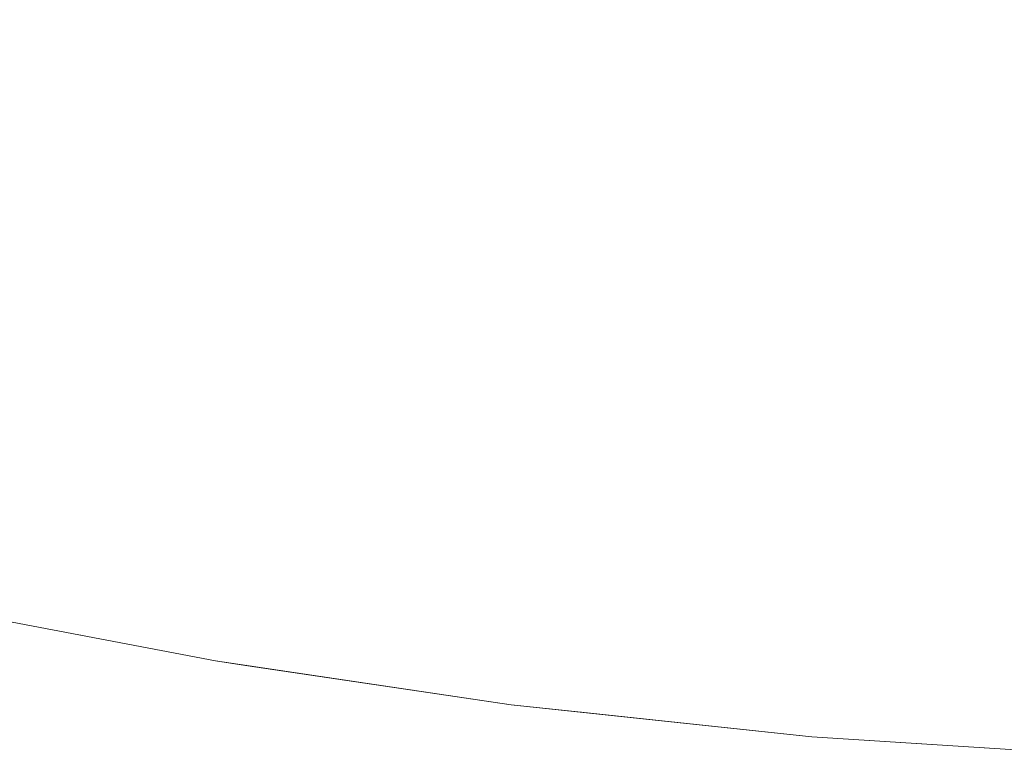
# Model space of a CAD drawing. Header units: centimetres. Extents: x -35.1 to 36.2, y 4.2 to 6.
# Tile 23 of 256: x -34.9929 to -34.969, y 4.2003 to 4.2182. Entities that reach past the tile are written whole.
import ezdxf

# ---------------------------------------------------------------- set-up
doc = ezdxf.new("R2010")
doc.units = ezdxf.units.CM
doc.header["$LTSCALE"] = 2.54
doc.layers.add('Lucido design-1', color=7, linetype='Continuous')

# ---------------------------------------------------------------- blocks, each defined once
blk = doc.blocks.new('Gruppo-4-1')
at = {"color": 7, "linetype": 'Continuous', "lineweight": 9}
for points, invisible_edges in [([(-34.989395, 4.219538, -2312.367604), (-34.992675, 4.220282, -2312.367604), (-34.993302, 4.218817, -2312.370043), (-34.989963, 4.218059, -2312.370043)], 15), ([(-34.989963, 4.218059, -2313.074297), (-34.993302, 4.218817, -2313.074297), (-34.992675, 4.220282, -2313.076736), (-34.989395, 4.219538, -2313.076736)], 15), ([(-34.98271, 4.218269, -2312.367604), (-34.979314, 4.217748, -2312.367604), (-34.978917, 4.219315, -2312.36523), (-34.982249, 4.219826, -2312.36523)], 15), ([(-34.982249, 4.219826, -2313.079109), (-34.978917, 4.219315, -2313.079109), (-34.979314, 4.217748, -2313.076736), (-34.98271, 4.218269, -2313.076736)], 15), ([(-34.989963, 4.218059, -2312.370043), (-34.986579, 4.217375, -2312.370043), (-34.986072, 4.218866, -2312.367604), (-34.989395, 4.219538, -2312.367604)], 15), ([(-34.989395, 4.219538, -2313.076736), (-34.986072, 4.218866, -2313.076736), (-34.986579, 4.217375, -2313.074297), (-34.989963, 4.218059, -2313.074297)], 15), ([(-34.975556, 4.21888, -2312.36523), (-34.978917, 4.219315, -2312.36523), (-34.979314, 4.217748, -2312.367604), (-34.975887, 4.217305, -2312.367604)], 15), ([(-34.975887, 4.217305, -2313.076736), (-34.979314, 4.217748, -2313.076736), (-34.978917, 4.219315, -2313.079109), (-34.975556, 4.21888, -2313.079109)], 15), ([(-34.989963, 4.218059, -2312.370043), (-34.993302, 4.218817, -2312.370043), (-34.993906, 4.217408, -2312.372546), (-34.990508, 4.216637, -2312.372546)], 15), ([(-34.990508, 4.216637, -2313.071794), (-34.993906, 4.217408, -2313.071794), (-34.993302, 4.218817, -2313.074297), (-34.989963, 4.218059, -2313.074297)], 15), ([(-34.98271, 4.218269, -2312.367604), (-34.986072, 4.218866, -2312.367604), (-34.986579, 4.217375, -2312.370043), (-34.983155, 4.216767, -2312.370043)], 15), ([(-34.983155, 4.216767, -2313.074297), (-34.986579, 4.217375, -2313.074297), (-34.986072, 4.218866, -2313.076736), (-34.98271, 4.218269, -2313.076736)], 15), ([(-34.975887, 4.217305, -2312.367604), (-34.972436, 4.21694, -2312.367604), (-34.97217, 4.218522, -2312.36523), (-34.975556, 4.21888, -2312.36523)], 15), ([(-34.975556, 4.21888, -2313.079109), (-34.97217, 4.218522, -2313.079109), (-34.972436, 4.21694, -2313.076736), (-34.975887, 4.217305, -2313.076736)], 15), ([(-34.968765, 4.218243, -2312.36523), (-34.97217, 4.218522, -2312.36523), (-34.972436, 4.21694, -2312.367604), (-34.968964, 4.216655, -2312.367604)], 15), ([(-34.968964, 4.216655, -2313.076736), (-34.972436, 4.21694, -2313.076736), (-34.97217, 4.218522, -2313.079109), (-34.968765, 4.218243, -2313.079109)], 15), ([(-34.983155, 4.216767, -2312.370043), (-34.979696, 4.216236, -2312.370043), (-34.979314, 4.217748, -2312.367604), (-34.98271, 4.218269, -2312.367604)], 15), ([(-34.98271, 4.218269, -2313.076736), (-34.979314, 4.217748, -2313.076736), (-34.979696, 4.216236, -2313.074297), (-34.983155, 4.216767, -2313.074297)], 15), ([(-34.990508, 4.216637, -2312.372546), (-34.987066, 4.215941, -2312.372546), (-34.986579, 4.217375, -2312.370043), (-34.989963, 4.218059, -2312.370043)], 15), ([(-34.989963, 4.218059, -2313.074297), (-34.986579, 4.217375, -2313.074297), (-34.987066, 4.215941, -2313.071794), (-34.990508, 4.216637, -2313.071794)], 15), ([(-34.975887, 4.217305, -2312.367604), (-34.979314, 4.217748, -2312.367604), (-34.979696, 4.216236, -2312.370043), (-34.976207, 4.215785, -2312.370043)], 15), ([(-34.976207, 4.215785, -2313.074297), (-34.979696, 4.216236, -2313.074297), (-34.979314, 4.217748, -2313.076736), (-34.975887, 4.217305, -2313.076736)], 15), ([(-34.990508, 4.216637, -2312.372546), (-34.993906, 4.217408, -2312.372546), (-34.994484, 4.216059, -2312.375111), (-34.991031, 4.215275, -2312.375111)], 15), ([(-34.991031, 4.215275, -2313.069229), (-34.994484, 4.216059, -2313.069229), (-34.993906, 4.217408, -2313.071794), (-34.990508, 4.216637, -2313.071794)], 15), ([(-34.983155, 4.216767, -2312.370043), (-34.986579, 4.217375, -2312.370043), (-34.987066, 4.215941, -2312.372546), (-34.983583, 4.215323, -2312.372546)], 15), ([(-34.983583, 4.215323, -2313.071794), (-34.987066, 4.215941, -2313.071794), (-34.986579, 4.217375, -2313.074297), (-34.983155, 4.216767, -2313.074297)], 15), ([(-34.976207, 4.215785, -2312.370043), (-34.972692, 4.215413, -2312.370043), (-34.972436, 4.21694, -2312.367604), (-34.975887, 4.217305, -2312.367604)], 15), ([(-34.975887, 4.217305, -2313.076736), (-34.972436, 4.21694, -2313.076736), (-34.972692, 4.215413, -2313.074297), (-34.976207, 4.215785, -2313.074297)], 15), ([(-34.968964, 4.216655, -2312.367604), (-34.972436, 4.21694, -2312.367604), (-34.972692, 4.215413, -2312.370043), (-34.969157, 4.215124, -2312.370043)], 15), ([(-34.969157, 4.215124, -2313.074297), (-34.972692, 4.215413, -2313.074297), (-34.972436, 4.21694, -2313.076736), (-34.968964, 4.216655, -2313.076736)], 15), ([(-34.991031, 4.215275, -2312.375111), (-34.987532, 4.214568, -2312.375111), (-34.987066, 4.215941, -2312.372546), (-34.990508, 4.216637, -2312.372546)], 15), ([(-34.990508, 4.216637, -2313.071794), (-34.987066, 4.215941, -2313.071794), (-34.987532, 4.214568, -2313.069229), (-34.991031, 4.215275, -2313.069229)], 15), ([(-34.983583, 4.215323, -2312.372546), (-34.980064, 4.214783, -2312.372546), (-34.979696, 4.216236, -2312.370043), (-34.983155, 4.216767, -2312.370043)], 15), ([(-34.983155, 4.216767, -2313.074297), (-34.979696, 4.216236, -2313.074297), (-34.980064, 4.214783, -2313.071794), (-34.983583, 4.215323, -2313.071794)], 15), ([(-34.969157, 4.215124, -2312.370043), (-34.965606, 4.214916, -2312.370043), (-34.965477, 4.216451, -2312.367604), (-34.968964, 4.216655, -2312.367604)], 15), ([(-34.968964, 4.216655, -2313.076736), (-34.965477, 4.216451, -2313.076736), (-34.965606, 4.214916, -2313.074297), (-34.969157, 4.215124, -2313.074297)], 15), ([(-34.976207, 4.215785, -2312.370043), (-34.979696, 4.216236, -2312.370043), (-34.980064, 4.214783, -2312.372546), (-34.976514, 4.214323, -2312.372546)], 15), ([(-34.976514, 4.214323, -2313.071794), (-34.980064, 4.214783, -2313.071794), (-34.979696, 4.216236, -2313.074297), (-34.976207, 4.215785, -2313.074297)], 15), ([(-34.991031, 4.215275, -2312.375111), (-34.994484, 4.216059, -2312.375111), (-34.995035, 4.214773, -2312.377736), (-34.991529, 4.213977, -2312.377736)], 15), ([(-34.991529, 4.213977, -2313.066604), (-34.995035, 4.214773, -2313.066604), (-34.994484, 4.216059, -2313.069229), (-34.991031, 4.215275, -2313.069229)], 15), ([(-34.983583, 4.215323, -2312.372546), (-34.987066, 4.215941, -2312.372546), (-34.987532, 4.214568, -2312.375111), (-34.983992, 4.21394, -2312.375111)], 15), ([(-34.983992, 4.21394, -2313.069229), (-34.987532, 4.214568, -2313.069229), (-34.987066, 4.215941, -2313.071794), (-34.983583, 4.215323, -2313.071794)], 15), ([(-34.976514, 4.214323, -2312.372546), (-34.972939, 4.213946, -2312.372546), (-34.972692, 4.215413, -2312.370043), (-34.976207, 4.215785, -2312.370043)], 15), ([(-34.976207, 4.215785, -2313.074297), (-34.972692, 4.215413, -2313.074297), (-34.972939, 4.213946, -2313.071794), (-34.976514, 4.214323, -2313.071794)], 15), ([(-34.969157, 4.215124, -2312.370043), (-34.972692, 4.215413, -2312.370043), (-34.972939, 4.213946, -2312.372546), (-34.969342, 4.213651, -2312.372546)], 15), ([(-34.969342, 4.213651, -2313.071794), (-34.972939, 4.213946, -2313.071794), (-34.972692, 4.215413, -2313.074297), (-34.969157, 4.215124, -2313.074297)], 15), ([(-34.991529, 4.213977, -2312.377736), (-34.987977, 4.213259, -2312.377736), (-34.987532, 4.214568, -2312.375111), (-34.991031, 4.215275, -2312.375111)], 15), ([(-34.991031, 4.215275, -2313.069229), (-34.987532, 4.214568, -2313.069229), (-34.987977, 4.213259, -2313.066604), (-34.991529, 4.213977, -2313.066604)], 15), ([(-34.983992, 4.21394, -2312.375111), (-34.980416, 4.213391, -2312.375111), (-34.980064, 4.214783, -2312.372546), (-34.983583, 4.215323, -2312.372546)], 15), ([(-34.983583, 4.215323, -2313.071794), (-34.980064, 4.214783, -2313.071794), (-34.980416, 4.213391, -2313.069229), (-34.983992, 4.21394, -2313.069229)], 15), ([(-34.969342, 4.213651, -2312.372546), (-34.965729, 4.213439, -2312.372546), (-34.965606, 4.214916, -2312.370043), (-34.969157, 4.215124, -2312.370043)], 15), ([(-34.969157, 4.215124, -2313.074297), (-34.965606, 4.214916, -2313.074297), (-34.965729, 4.213439, -2313.071794), (-34.969342, 4.213651, -2313.071794)], 15), ([(-34.991529, 4.213977, -2312.377736), (-34.995035, 4.214773, -2312.377736), (-34.995558, 4.213553, -2312.380418), (-34.992002, 4.212746, -2312.380418)], 15), ([(-34.992002, 4.212746, -2313.063922), (-34.995558, 4.213553, -2313.063922), (-34.995035, 4.214773, -2313.066604), (-34.991529, 4.213977, -2313.066604)], 15), ([(-34.976514, 4.214323, -2312.372546), (-34.980064, 4.214783, -2312.372546), (-34.980416, 4.213391, -2312.375111), (-34.976809, 4.212924, -2312.375111)], 15), ([(-34.976809, 4.212924, -2313.069229), (-34.980416, 4.213391, -2313.069229), (-34.980064, 4.214783, -2313.071794), (-34.976514, 4.214323, -2313.071794)], 15), ([(-34.983992, 4.21394, -2312.375111), (-34.987532, 4.214568, -2312.375111), (-34.987977, 4.213259, -2312.377736), (-34.984383, 4.212621, -2312.377736)], 15), ([(-34.984383, 4.212621, -2313.066604), (-34.987977, 4.213259, -2313.066604), (-34.987532, 4.214568, -2313.069229), (-34.983992, 4.21394, -2313.069229)], 15), ([(-34.976809, 4.212924, -2312.375111), (-34.973175, 4.21254, -2312.375111), (-34.972939, 4.213946, -2312.372546), (-34.976514, 4.214323, -2312.372546)], 15), ([(-34.976514, 4.214323, -2313.071794), (-34.972939, 4.213946, -2313.071794), (-34.973175, 4.21254, -2313.069229), (-34.976809, 4.212924, -2313.069229)], 15), ([(-34.992002, 4.212746, -2312.380418), (-34.988399, 4.212018, -2312.380418), (-34.987977, 4.213259, -2312.377736), (-34.991529, 4.213977, -2312.377736)], 15), ([(-34.991529, 4.213977, -2313.066604), (-34.987977, 4.213259, -2313.066604), (-34.988399, 4.212018, -2313.063922), (-34.992002, 4.212746, -2313.063922)], 15), ([(-34.984383, 4.212621, -2312.377736), (-34.980752, 4.212064, -2312.377736), (-34.980416, 4.213391, -2312.375111), (-34.983992, 4.21394, -2312.375111)], 15), ([(-34.983992, 4.21394, -2313.069229), (-34.980416, 4.213391, -2313.069229), (-34.980752, 4.212064, -2313.066604), (-34.984383, 4.212621, -2313.066604)], 15), ([(-34.969342, 4.213651, -2312.372546), (-34.972939, 4.213946, -2312.372546), (-34.973175, 4.21254, -2312.375111), (-34.969519, 4.21224, -2312.375111)], 15), ([(-34.969519, 4.21224, -2313.069229), (-34.973175, 4.21254, -2313.069229), (-34.972939, 4.213946, -2313.071794), (-34.969342, 4.213651, -2313.071794)], 15), ([(-34.992448, 4.211585, -2312.383155), (-34.992002, 4.212746, -2312.380418), (-34.995558, 4.213553, -2312.380418), (-34.996051, 4.212402, -2312.383155)], 15), ([(-34.992448, 4.211585, -2313.061185), (-34.996051, 4.212402, -2313.061185), (-34.995558, 4.213553, -2313.063922), (-34.992002, 4.212746, -2313.063922)], 15), ([(-34.969519, 4.21224, -2312.375111), (-34.965848, 4.212026, -2312.375111), (-34.965729, 4.213439, -2312.372546), (-34.969342, 4.213651, -2312.372546)], 15), ([(-34.969342, 4.213651, -2313.071794), (-34.965729, 4.213439, -2313.071794), (-34.965848, 4.212026, -2313.069229), (-34.969519, 4.21224, -2313.069229)], 15), ([(-34.984383, 4.212621, -2312.377736), (-34.987977, 4.213259, -2312.377736), (-34.988399, 4.212018, -2312.380418), (-34.984753, 4.21137, -2312.380418)], 15), ([(-34.984753, 4.21137, -2313.063922), (-34.988399, 4.212018, -2313.063922), (-34.987977, 4.213259, -2313.066604), (-34.984383, 4.212621, -2313.066604)], 15), ([(-34.976809, 4.212924, -2312.375111), (-34.980416, 4.213391, -2312.375111), (-34.980752, 4.212064, -2312.377736), (-34.977089, 4.21159, -2312.377736)], 15), ([(-34.977089, 4.21159, -2313.066604), (-34.980752, 4.212064, -2313.066604), (-34.980416, 4.213391, -2313.069229), (-34.976809, 4.212924, -2313.069229)], 15), ([(-34.988797, 4.210847, -2312.383155), (-34.988399, 4.212018, -2312.380418), (-34.992002, 4.212746, -2312.380418), (-34.992448, 4.211585, -2312.383155)], 15), ([(-34.992002, 4.212746, -2313.063922), (-34.988399, 4.212018, -2313.063922), (-34.988797, 4.210847, -2313.061185), (-34.992448, 4.211585, -2313.061185)], 15), ([(-34.977089, 4.21159, -2312.377736), (-34.9734, 4.2112, -2312.377736), (-34.973175, 4.21254, -2312.375111), (-34.976809, 4.212924, -2312.375111)], 15), ([(-34.976809, 4.212924, -2313.069229), (-34.973175, 4.21254, -2313.069229), (-34.9734, 4.2112, -2313.066604), (-34.977089, 4.21159, -2313.066604)], 15), ([(-34.984753, 4.21137, -2312.380418), (-34.981071, 4.210805, -2312.380418), (-34.980752, 4.212064, -2312.377736), (-34.984383, 4.212621, -2312.377736)], 15), ([(-34.984383, 4.212621, -2313.066604), (-34.980752, 4.212064, -2313.066604), (-34.981071, 4.210805, -2313.063922), (-34.984753, 4.21137, -2313.063922)], 15), ([(-34.969519, 4.21224, -2312.375111), (-34.973175, 4.21254, -2312.375111), (-34.9734, 4.2112, -2312.377736), (-34.969688, 4.210896, -2312.377736)], 15), ([(-34.969688, 4.210896, -2313.066604), (-34.9734, 4.2112, -2313.066604), (-34.973175, 4.21254, -2313.069229), (-34.969519, 4.21224, -2313.069229)], 15), ([(-34.996051, 4.212402, -2312.383155), (-34.996513, 4.211324, -2312.385944), (-34.992865, 4.210496, -2312.385944), (-34.992448, 4.211585, -2312.383155)], 15), ([(-34.992865, 4.210496, -2313.058396), (-34.996513, 4.211324, -2313.058396), (-34.996051, 4.212402, -2313.061185), (-34.992448, 4.211585, -2313.061185)], 15), ([(-34.985103, 4.210191, -2312.383155), (-34.984753, 4.21137, -2312.380418), (-34.988399, 4.212018, -2312.380418), (-34.988797, 4.210847, -2312.383155)], 15), ([(-34.985103, 4.210191, -2313.061185), (-34.988797, 4.210847, -2313.061185), (-34.988399, 4.212018, -2313.063922), (-34.984753, 4.21137, -2313.063922)], 15), ([(-34.977089, 4.21159, -2312.377736), (-34.980752, 4.212064, -2312.377736), (-34.981071, 4.210805, -2312.380418), (-34.977355, 4.210324, -2312.380418)], 15), ([(-34.977355, 4.210324, -2313.063922), (-34.981071, 4.210805, -2313.063922), (-34.980752, 4.212064, -2313.066604), (-34.977089, 4.21159, -2313.066604)], 15), ([(-34.969688, 4.210896, -2312.377736), (-34.965961, 4.210678, -2312.377736), (-34.965848, 4.212026, -2312.375111), (-34.969519, 4.21224, -2312.375111)], 15), ([(-34.969519, 4.21224, -2313.069229), (-34.965848, 4.212026, -2313.069229), (-34.965961, 4.210678, -2313.066604), (-34.969688, 4.210896, -2313.066604)], 15), ([(-34.992448, 4.211585, -2312.383155), (-34.992865, 4.210496, -2312.385944), (-34.989169, 4.209749, -2312.385944), (-34.988797, 4.210847, -2312.383155)], 15), ([(-34.992448, 4.211585, -2313.061185), (-34.988797, 4.210847, -2313.061185), (-34.989169, 4.209749, -2313.058396), (-34.992865, 4.210496, -2313.058396)], 15), ([(-34.977355, 4.210324, -2312.380418), (-34.973613, 4.209929, -2312.380418), (-34.9734, 4.2112, -2312.377736), (-34.977089, 4.21159, -2312.377736)], 15), ([(-34.977089, 4.21159, -2313.066604), (-34.9734, 4.2112, -2313.066604), (-34.973613, 4.209929, -2313.063922), (-34.977355, 4.210324, -2313.063922)], 15), ([(-34.993254, 4.209483, -2312.388781), (-34.992865, 4.210496, -2312.385944), (-34.996513, 4.211324, -2312.385944), (-34.996943, 4.21032, -2312.388781)], 15), ([(-34.993254, 4.209483, -2313.055559), (-34.996943, 4.21032, -2313.055559), (-34.996513, 4.211324, -2313.058396), (-34.992865, 4.210496, -2313.058396)], 15), ([(-34.981371, 4.209618, -2312.383155), (-34.981071, 4.210805, -2312.380418), (-34.984753, 4.21137, -2312.380418), (-34.985103, 4.210191, -2312.383155)], 15), ([(-34.984753, 4.21137, -2313.063922), (-34.981071, 4.210805, -2313.063922), (-34.981371, 4.209618, -2313.061185), (-34.985103, 4.210191, -2313.061185)], 15), ([(-34.969688, 4.210896, -2312.377736), (-34.9734, 4.2112, -2312.377736), (-34.973613, 4.209929, -2312.380418), (-34.969848, 4.20962, -2312.380418)], 15), ([(-34.969848, 4.20962, -2313.063922), (-34.973613, 4.209929, -2313.063922), (-34.9734, 4.2112, -2313.066604), (-34.969688, 4.210896, -2313.066604)], 15), ([(-34.988797, 4.210847, -2312.383155), (-34.989169, 4.209749, -2312.385944), (-34.98543, 4.209085, -2312.385944), (-34.985103, 4.210191, -2312.383155)], 15), ([(-34.98543, 4.209085, -2313.058396), (-34.989169, 4.209749, -2313.058396), (-34.988797, 4.210847, -2313.061185), (-34.985103, 4.210191, -2313.061185)], 15), ([(-34.969848, 4.20962, -2312.380418), (-34.966068, 4.209399, -2312.380418), (-34.965961, 4.210678, -2312.377736), (-34.969688, 4.210896, -2312.377736)], 15), ([(-34.969688, 4.210896, -2313.066604), (-34.965961, 4.210678, -2313.066604), (-34.966068, 4.209399, -2313.063922), (-34.969848, 4.20962, -2313.063922)], 15), ([(-34.977606, 4.209131, -2312.383155), (-34.977355, 4.210324, -2312.380418), (-34.981071, 4.210805, -2312.380418), (-34.981371, 4.209618, -2312.383155)], 15), ([(-34.977606, 4.209131, -2313.061185), (-34.981371, 4.209618, -2313.061185), (-34.981071, 4.210805, -2313.063922), (-34.977355, 4.210324, -2313.063922)], 15), ([(-34.989516, 4.208728, -2312.388781), (-34.989169, 4.209749, -2312.385944), (-34.992865, 4.210496, -2312.385944), (-34.993254, 4.209483, -2312.388781)], 15), ([(-34.992865, 4.210496, -2313.058396), (-34.989169, 4.209749, -2313.058396), (-34.989516, 4.208728, -2313.055559), (-34.993254, 4.209483, -2313.055559)], 15), ([(-34.985103, 4.210191, -2312.383155), (-34.98543, 4.209085, -2312.385944), (-34.981653, 4.208505, -2312.385944), (-34.981371, 4.209618, -2312.383155)], 15), ([(-34.985103, 4.210191, -2313.061185), (-34.981371, 4.209618, -2313.061185), (-34.981653, 4.208505, -2313.058396), (-34.98543, 4.209085, -2313.058396)], 15), ([(-34.973814, 4.20873, -2312.383155), (-34.973613, 4.209929, -2312.380418), (-34.977355, 4.210324, -2312.380418), (-34.977606, 4.209131, -2312.383155)], 15), ([(-34.977355, 4.210324, -2313.063922), (-34.973613, 4.209929, -2313.063922), (-34.973814, 4.20873, -2313.061185), (-34.977606, 4.209131, -2313.061185)], 15), ([(-34.969848, 4.20962, -2312.380418), (-34.973613, 4.209929, -2312.380418), (-34.973814, 4.20873, -2312.383155), (-34.97, 4.208417, -2312.383155)], 15), ([(-34.97, 4.208417, -2313.061185), (-34.973814, 4.20873, -2313.061185), (-34.973613, 4.209929, -2313.063922), (-34.969848, 4.20962, -2313.063922)], 15), ([(-34.985735, 4.208056, -2312.388781), (-34.98543, 4.209085, -2312.385944), (-34.989169, 4.209749, -2312.385944), (-34.989516, 4.208728, -2312.388781)], 15), ([(-34.985735, 4.208056, -2313.055559), (-34.989516, 4.208728, -2313.055559), (-34.989169, 4.209749, -2313.058396), (-34.98543, 4.209085, -2313.058396)], 15), ([(-34.981371, 4.209618, -2312.383155), (-34.981653, 4.208505, -2312.385944), (-34.977842, 4.208012, -2312.385944), (-34.977606, 4.209131, -2312.383155)], 15), ([(-34.977842, 4.208012, -2313.058396), (-34.981653, 4.208505, -2313.058396), (-34.981371, 4.209618, -2313.061185), (-34.977606, 4.209131, -2313.061185)], 15), ([(-34.97, 4.208417, -2312.383155), (-34.966168, 4.208193, -2312.383155), (-34.966068, 4.209399, -2312.380418), (-34.969848, 4.20962, -2312.380418)], 15), ([(-34.969848, 4.20962, -2313.063922), (-34.966068, 4.209399, -2313.063922), (-34.966168, 4.208193, -2313.061185), (-34.97, 4.208417, -2313.061185)], 15), ([(-34.993254, 4.209483, -2312.388781), (-34.993613, 4.208549, -2312.391665), (-34.989837, 4.207785, -2312.391665), (-34.989516, 4.208728, -2312.388781)], 15), ([(-34.993254, 4.209483, -2313.055559), (-34.989516, 4.208728, -2313.055559), (-34.989837, 4.207785, -2313.052675), (-34.993613, 4.208549, -2313.052675)], 15), ([(-34.981915, 4.20747, -2312.388781), (-34.981653, 4.208505, -2312.385944), (-34.98543, 4.209085, -2312.385944), (-34.985735, 4.208056, -2312.388781)], 15), ([(-34.98543, 4.209085, -2313.058396), (-34.981653, 4.208505, -2313.058396), (-34.981915, 4.20747, -2313.055559), (-34.985735, 4.208056, -2313.055559)], 15), ([(-34.977606, 4.209131, -2312.383155), (-34.977842, 4.208012, -2312.385944), (-34.974003, 4.207606, -2312.385944), (-34.973814, 4.20873, -2312.383155)], 15), ([(-34.977606, 4.209131, -2313.061185), (-34.973814, 4.20873, -2313.061185), (-34.974003, 4.207606, -2313.058396), (-34.977842, 4.208012, -2313.058396)], 15), ([(-34.989516, 4.208728, -2312.388781), (-34.989837, 4.207785, -2312.391665), (-34.986016, 4.207107, -2312.391665), (-34.985735, 4.208056, -2312.388781)], 15), ([(-34.986016, 4.207107, -2313.052675), (-34.989837, 4.207785, -2313.052675), (-34.989516, 4.208728, -2313.055559), (-34.985735, 4.208056, -2313.055559)], 15), ([(-34.97, 4.208417, -2312.383155), (-34.973814, 4.20873, -2312.383155), (-34.974003, 4.207606, -2312.385944), (-34.970141, 4.20729, -2312.385944)], 15), ([(-34.970141, 4.20729, -2313.058396), (-34.974003, 4.207606, -2313.058396), (-34.973814, 4.20873, -2313.061185), (-34.97, 4.208417, -2313.061185)], 15), ([(-34.990129, 4.206925, -2312.39459), (-34.989837, 4.207785, -2312.391665), (-34.993613, 4.208549, -2312.391665), (-34.993941, 4.207695, -2312.39459)], 15), ([(-34.993613, 4.208549, -2313.052675), (-34.989837, 4.207785, -2313.052675), (-34.990129, 4.206925, -2313.04975), (-34.993941, 4.207695, -2313.04975)], 15), ([(-34.978061, 4.206971, -2312.388781), (-34.977842, 4.208012, -2312.385944), (-34.981653, 4.208505, -2312.385944), (-34.981915, 4.20747, -2312.388781)], 15), ([(-34.978061, 4.206971, -2313.055559), (-34.981915, 4.20747, -2313.055559), (-34.981653, 4.208505, -2313.058396), (-34.977842, 4.208012, -2313.058396)], 15), ([(-34.970141, 4.20729, -2312.385944), (-34.966263, 4.207063, -2312.385944), (-34.966168, 4.208193, -2312.383155), (-34.97, 4.208417, -2312.383155)], 15), ([(-34.97, 4.208417, -2313.061185), (-34.966168, 4.208193, -2313.061185), (-34.966263, 4.207063, -2313.058396), (-34.970141, 4.20729, -2313.058396)], 15), ([(-34.985735, 4.208056, -2312.388781), (-34.986016, 4.207107, -2312.391665), (-34.982156, 4.206515, -2312.391665), (-34.981915, 4.20747, -2312.388781)], 15), ([(-34.985735, 4.208056, -2313.055559), (-34.981915, 4.20747, -2313.055559), (-34.982156, 4.206515, -2313.052675), (-34.986016, 4.207107, -2313.052675)], 15), ([(-34.974178, 4.206561, -2312.388781), (-34.974003, 4.207606, -2312.385944), (-34.977842, 4.208012, -2312.385944), (-34.978061, 4.206971, -2312.388781)], 15), ([(-34.977842, 4.208012, -2313.058396), (-34.974003, 4.207606, -2313.058396), (-34.974178, 4.206561, -2313.055559), (-34.978061, 4.206971, -2313.055559)], 15), ([(-34.986273, 4.20624, -2312.39459), (-34.986016, 4.207107, -2312.391665), (-34.989837, 4.207785, -2312.391665), (-34.990129, 4.206925, -2312.39459)], 15), ([(-34.986273, 4.20624, -2313.04975), (-34.990129, 4.206925, -2313.04975), (-34.989837, 4.207785, -2313.052675), (-34.986016, 4.207107, -2313.052675)], 15), ([(-34.993941, 4.207695, -2312.39459), (-34.994236, 4.206925, -2312.397555), (-34.990393, 4.206148, -2312.397555), (-34.990129, 4.206925, -2312.39459)], 15), ([(-34.993941, 4.207695, -2313.04975), (-34.990129, 4.206925, -2313.04975), (-34.990393, 4.206148, -2313.046785), (-34.994236, 4.206925, -2313.046785)], 15), ([(-34.981915, 4.20747, -2312.388781), (-34.982156, 4.206515, -2312.391665), (-34.978263, 4.206011, -2312.391665), (-34.978061, 4.206971, -2312.388781)], 15), ([(-34.978263, 4.206011, -2313.052675), (-34.982156, 4.206515, -2313.052675), (-34.981915, 4.20747, -2313.055559), (-34.978061, 4.206971, -2313.055559)], 15), ([(-34.970273, 4.206241, -2312.388781), (-34.970141, 4.20729, -2312.385944), (-34.974003, 4.207606, -2312.385944), (-34.974178, 4.206561, -2312.388781)], 15), ([(-34.970273, 4.206241, -2313.055559), (-34.974178, 4.206561, -2313.055559), (-34.974003, 4.207606, -2313.058396), (-34.970141, 4.20729, -2313.058396)], 15), ([(-34.966351, 4.206011, -2312.388781), (-34.966263, 4.207063, -2312.385944), (-34.970141, 4.20729, -2312.385944), (-34.970273, 4.206241, -2312.388781)], 15), ([(-34.970141, 4.20729, -2313.058396), (-34.966263, 4.207063, -2313.058396), (-34.966351, 4.206011, -2313.055559), (-34.970273, 4.206241, -2313.055559)], 15), ([(-34.982377, 4.205642, -2312.39459), (-34.982156, 4.206515, -2312.391665), (-34.986016, 4.207107, -2312.391665), (-34.986273, 4.20624, -2312.39459)], 15), ([(-34.986016, 4.207107, -2313.052675), (-34.982156, 4.206515, -2313.052675), (-34.982377, 4.205642, -2313.04975), (-34.986273, 4.20624, -2313.04975)], 15), ([(-34.990628, 4.205457, -2312.400554), (-34.990393, 4.206148, -2312.397555), (-34.994236, 4.206925, -2312.397555), (-34.994499, 4.20624, -2312.400554)], 15), ([(-34.994236, 4.206925, -2313.046785), (-34.990393, 4.206148, -2313.046785), (-34.990628, 4.205457, -2313.043786), (-34.994499, 4.20624, -2313.043786)], 15), ([(-34.990129, 4.206925, -2312.39459), (-34.990393, 4.206148, -2312.397555), (-34.986505, 4.205457, -2312.397555), (-34.986273, 4.20624, -2312.39459)], 15), ([(-34.986505, 4.205457, -2313.046785), (-34.990393, 4.206148, -2313.046785), (-34.990129, 4.206925, -2313.04975), (-34.986273, 4.20624, -2313.04975)], 15), ([(-34.978061, 4.206971, -2312.388781), (-34.978263, 4.206011, -2312.391665), (-34.97434, 4.205596, -2312.391665), (-34.974178, 4.206561, -2312.388781)], 15), ([(-34.978061, 4.206971, -2313.055559), (-34.974178, 4.206561, -2313.055559), (-34.97434, 4.205596, -2313.052675), (-34.978263, 4.206011, -2313.052675)], 15), ([(-34.978447, 4.205133, -2312.39459), (-34.978263, 4.206011, -2312.391665), (-34.982156, 4.206515, -2312.391665), (-34.982377, 4.205642, -2312.39459)], 15), ([(-34.978447, 4.205133, -2313.04975), (-34.982377, 4.205642, -2313.04975), (-34.982156, 4.206515, -2313.052675), (-34.978263, 4.206011, -2313.052675)], 15), ([(-34.974178, 4.206561, -2312.388781), (-34.97434, 4.205596, -2312.391665), (-34.970395, 4.205273, -2312.391665), (-34.970273, 4.206241, -2312.388781)], 15), ([(-34.970395, 4.205273, -2313.052675), (-34.97434, 4.205596, -2313.052675), (-34.974178, 4.206561, -2313.055559), (-34.970273, 4.206241, -2313.055559)], 15), ([(-34.994499, 4.20624, -2312.400554), (-34.994729, 4.205642, -2312.403583), (-34.990832, 4.204854, -2312.403583), (-34.990628, 4.205457, -2312.400554)], 15), ([(-34.994499, 4.20624, -2313.043786), (-34.990628, 4.205457, -2313.043786), (-34.990832, 4.204854, -2313.040757), (-34.994729, 4.205642, -2313.040757)], 15), ([(-34.986711, 4.204761, -2312.400554), (-34.986505, 4.205457, -2312.397555), (-34.990393, 4.206148, -2312.397555), (-34.990628, 4.205457, -2312.400554)], 15), ([(-34.986711, 4.204761, -2313.043786), (-34.990628, 4.205457, -2313.043786), (-34.990393, 4.206148, -2313.046785), (-34.986505, 4.205457, -2313.046785)], 15), ([(-34.986273, 4.20624, -2312.39459), (-34.986505, 4.205457, -2312.397555), (-34.982576, 4.204854, -2312.397555), (-34.982377, 4.205642, -2312.39459)], 15), ([(-34.986273, 4.20624, -2313.04975), (-34.982377, 4.205642, -2313.04975), (-34.982576, 4.204854, -2313.046785), (-34.986505, 4.205457, -2313.046785)], 15), ([(-34.970273, 4.206241, -2312.388781), (-34.970395, 4.205273, -2312.391665), (-34.966432, 4.205041, -2312.391665), (-34.966351, 4.206011, -2312.388781)], 15), ([(-34.970273, 4.206241, -2313.055559), (-34.966351, 4.206011, -2313.055559), (-34.966432, 4.205041, -2313.052675), (-34.970395, 4.205273, -2313.052675)], 15), ([(-34.974488, 4.204715, -2312.39459), (-34.97434, 4.205596, -2312.391665), (-34.978263, 4.206011, -2312.391665), (-34.978447, 4.205133, -2312.39459)], 15), ([(-34.978263, 4.206011, -2313.052675), (-34.97434, 4.205596, -2313.052675), (-34.974488, 4.204715, -2313.04975), (-34.978447, 4.205133, -2313.04975)], 15), ([(-34.991007, 4.204342, -2312.40664), (-34.990832, 4.204854, -2312.403583), (-34.994729, 4.205642, -2312.403583), (-34.994924, 4.205133, -2312.40664)], 15), ([(-34.994729, 4.205642, -2313.040757), (-34.990832, 4.204854, -2313.040757), (-34.991007, 4.204342, -2313.0377), (-34.994924, 4.205133, -2313.0377)], 15), ([(-34.982377, 4.205642, -2312.39459), (-34.982576, 4.204854, -2312.397555), (-34.978614, 4.204342, -2312.397555), (-34.978447, 4.205133, -2312.39459)], 15), ([(-34.978614, 4.204342, -2313.046785), (-34.982576, 4.204854, -2313.046785), (-34.982377, 4.205642, -2313.04975), (-34.978447, 4.205133, -2313.04975)], 15), ([(-34.970506, 4.204389, -2312.39459), (-34.970395, 4.205273, -2312.391665), (-34.97434, 4.205596, -2312.391665), (-34.974488, 4.204715, -2312.39459)], 15), ([(-34.970506, 4.204389, -2313.04975), (-34.974488, 4.204715, -2313.04975), (-34.97434, 4.205596, -2313.052675), (-34.970395, 4.205273, -2313.052675)], 15), ([(-34.990628, 4.205457, -2312.400554), (-34.990832, 4.204854, -2312.403583), (-34.98689, 4.204154, -2312.403583), (-34.986711, 4.204761, -2312.400554)], 15), ([(-34.98689, 4.204154, -2313.040757), (-34.990832, 4.204854, -2313.040757), (-34.990628, 4.205457, -2313.043786), (-34.986711, 4.204761, -2313.043786)], 15), ([(-34.982754, 4.204154, -2312.400554), (-34.982576, 4.204854, -2312.397555), (-34.986505, 4.205457, -2312.397555), (-34.986711, 4.204761, -2312.400554)], 15), ([(-34.986505, 4.205457, -2313.046785), (-34.982576, 4.204854, -2313.046785), (-34.982754, 4.204154, -2313.043786), (-34.986711, 4.204761, -2313.043786)], 15), ([(-34.994924, 4.205133, -2312.40664), (-34.995084, 4.204715, -2312.409719), (-34.99115, 4.20392, -2312.409719), (-34.991007, 4.204342, -2312.40664)], 15), ([(-34.994924, 4.205133, -2313.0377), (-34.991007, 4.204342, -2313.0377), (-34.99115, 4.20392, -2313.034621), (-34.995084, 4.204715, -2313.034621)], 15), ([(-34.978447, 4.205133, -2312.39459), (-34.978614, 4.204342, -2312.397555), (-34.974622, 4.20392, -2312.397555), (-34.974488, 4.204715, -2312.39459)], 15), ([(-34.978447, 4.205133, -2313.04975), (-34.974488, 4.204715, -2313.04975), (-34.974622, 4.20392, -2313.046785), (-34.978614, 4.204342, -2313.046785)], 15), ([(-34.966506, 4.204155, -2312.39459), (-34.966432, 4.205041, -2312.391665), (-34.970395, 4.205273, -2312.391665), (-34.970506, 4.204389, -2312.39459)], 15), ([(-34.970395, 4.205273, -2313.052675), (-34.966432, 4.205041, -2313.052675), (-34.966506, 4.204155, -2313.04975), (-34.970506, 4.204389, -2313.04975)], 15), ([(-34.987044, 4.203638, -2312.40664), (-34.98689, 4.204154, -2312.403583), (-34.990832, 4.204854, -2312.403583), (-34.991007, 4.204342, -2312.40664)], 15), ([(-34.987044, 4.203638, -2313.0377), (-34.991007, 4.204342, -2313.0377), (-34.990832, 4.204854, -2313.040757), (-34.98689, 4.204154, -2313.040757)], 15), ([(-34.978762, 4.203638, -2312.400554), (-34.978614, 4.204342, -2312.397555), (-34.982576, 4.204854, -2312.397555), (-34.982754, 4.204154, -2312.400554)], 15), ([(-34.978762, 4.203638, -2313.043786), (-34.982754, 4.204154, -2313.043786), (-34.982576, 4.204854, -2313.046785), (-34.978614, 4.204342, -2313.046785)], 15), ([(-34.991262, 4.203591, -2312.412816), (-34.99115, 4.20392, -2312.409719), (-34.995084, 4.204715, -2312.409719), (-34.99521, 4.204389, -2312.412816)], 15), ([(-34.995084, 4.204715, -2313.034621), (-34.99115, 4.20392, -2313.034621), (-34.991262, 4.203591, -2313.031524), (-34.99521, 4.204389, -2313.031524)], 15), ([(-34.986711, 4.204761, -2312.400554), (-34.98689, 4.204154, -2312.403583), (-34.982908, 4.203543, -2312.403583), (-34.982754, 4.204154, -2312.400554)], 15), ([(-34.986711, 4.204761, -2313.043786), (-34.982754, 4.204154, -2313.043786), (-34.982908, 4.203543, -2313.040757), (-34.98689, 4.204154, -2313.040757)], 15), ([(-34.974488, 4.204715, -2312.39459), (-34.974622, 4.20392, -2312.397555), (-34.970606, 4.203591, -2312.397555), (-34.970506, 4.204389, -2312.39459)], 15), ([(-34.970606, 4.203591, -2313.046785), (-34.974622, 4.20392, -2313.046785), (-34.974488, 4.204715, -2313.04975), (-34.970506, 4.204389, -2313.04975)], 15), ([(-34.99521, 4.204389, -2312.412816), (-34.995299, 4.204155, -2312.415926), (-34.991342, 4.203355, -2312.415926), (-34.991262, 4.203591, -2312.412816)], 15), ([(-34.99521, 4.204389, -2313.031524), (-34.991262, 4.203591, -2313.031524), (-34.991342, 4.203355, -2313.028414), (-34.995299, 4.204155, -2313.028414)], 15), ([(-34.970506, 4.204389, -2312.39459), (-34.970606, 4.203591, -2312.397555), (-34.966573, 4.203355, -2312.397555), (-34.966506, 4.204155, -2312.39459)], 15), ([(-34.970506, 4.204389, -2313.04975), (-34.966506, 4.204155, -2313.04975), (-34.966573, 4.203355, -2313.046785), (-34.970606, 4.203591, -2313.046785)], 15), ([(-34.99139, 4.203213, -2312.419046), (-34.991342, 4.203355, -2312.415926), (-34.995299, 4.204155, -2312.415926), (-34.995353, 4.204014, -2312.419046)], 15), ([(-34.995299, 4.204155, -2313.028414), (-34.991342, 4.203355, -2313.028414), (-34.99139, 4.203213, -2313.025294), (-34.995353, 4.204014, -2313.025294)], 15), ([(-34.991007, 4.204342, -2312.40664), (-34.99115, 4.20392, -2312.409719), (-34.987169, 4.203213, -2312.409719), (-34.987044, 4.203638, -2312.40664)], 15), ([(-34.987169, 4.203213, -2313.034621), (-34.99115, 4.20392, -2313.034621), (-34.991007, 4.204342, -2313.0377), (-34.987044, 4.203638, -2313.0377)], 15), ([(-34.98304, 4.203023, -2312.40664), (-34.982908, 4.203543, -2312.403583), (-34.98689, 4.204154, -2312.403583), (-34.987044, 4.203638, -2312.40664)], 15), ([(-34.98689, 4.204154, -2313.040757), (-34.982908, 4.203543, -2313.040757), (-34.98304, 4.203023, -2313.0377), (-34.987044, 4.203638, -2313.0377)], 15), ([(-34.982754, 4.204154, -2312.400554), (-34.982908, 4.203543, -2312.403583), (-34.978891, 4.203023, -2312.403583), (-34.978762, 4.203638, -2312.400554)], 15), ([(-34.978891, 4.203023, -2313.040757), (-34.982908, 4.203543, -2313.040757), (-34.982754, 4.204154, -2313.043786), (-34.978762, 4.203638, -2313.043786)], 15), ([(-34.97474, 4.203213, -2312.400554), (-34.974622, 4.20392, -2312.397555), (-34.978614, 4.204342, -2312.397555), (-34.978762, 4.203638, -2312.400554)], 15), ([(-34.978614, 4.204342, -2313.046785), (-34.974622, 4.20392, -2313.046785), (-34.97474, 4.203213, -2313.043786), (-34.978762, 4.203638, -2313.043786)], 15), ([(-34.99139, 4.203213, -2312.419046), (-34.995353, 4.204014, -2312.419046), (-34.995143, 4.203918, -2312.42217)], 11), ([(-34.995143, 4.203918, -2313.02217), (-34.995353, 4.204014, -2313.025294), (-34.99139, 4.203213, -2313.025294)], 11), ([(-34.995143, 4.203918, -2312.42217), (-34.988122, 4.202575, -2312.42217), (-34.99139, 4.203213, -2312.419046)], 10), ([(-34.988122, 4.202575, -2313.02217), (-34.988122, 4.202575, -2312.42217), (-34.995143, 4.203918, -2312.42217), (-34.995143, 4.203918, -2313.02217)], 5), ([(-34.99139, 4.203213, -2313.025294), (-34.988122, 4.202575, -2313.02217), (-34.995143, 4.203918, -2313.02217)], 9), ([(-34.987268, 4.202881, -2312.412816), (-34.987169, 4.203213, -2312.409719), (-34.99115, 4.20392, -2312.409719), (-34.991262, 4.203591, -2312.412816)], 15), ([(-34.987268, 4.202881, -2313.031524), (-34.991262, 4.203591, -2313.031524), (-34.99115, 4.20392, -2313.034621), (-34.987169, 4.203213, -2313.034621)], 15), ([(-34.970696, 4.202881, -2312.400554), (-34.970606, 4.203591, -2312.397555), (-34.974622, 4.20392, -2312.397555), (-34.97474, 4.203213, -2312.400554)], 15), ([(-34.970696, 4.202881, -2313.043786), (-34.97474, 4.203213, -2313.043786), (-34.974622, 4.20392, -2313.046785), (-34.970606, 4.203591, -2313.046785)], 15), ([(-34.991262, 4.203591, -2312.412816), (-34.991342, 4.203355, -2312.415926), (-34.987338, 4.202643, -2312.415926), (-34.987268, 4.202881, -2312.412816)], 15), ([(-34.987338, 4.202643, -2313.028414), (-34.991342, 4.203355, -2313.028414), (-34.991262, 4.203591, -2313.031524), (-34.987268, 4.202881, -2313.031524)], 15), ([(-34.987044, 4.203638, -2312.40664), (-34.987169, 4.203213, -2312.409719), (-34.983148, 4.202596, -2312.409719), (-34.98304, 4.203023, -2312.40664)], 15), ([(-34.987044, 4.203638, -2313.0377), (-34.98304, 4.203023, -2313.0377), (-34.983148, 4.202596, -2313.034621), (-34.987169, 4.203213, -2313.034621)], 15), ([(-34.979001, 4.202501, -2312.40664), (-34.978891, 4.203023, -2312.403583), (-34.982908, 4.203543, -2312.403583), (-34.98304, 4.203023, -2312.40664)], 15), ([(-34.979001, 4.202501, -2313.0377), (-34.98304, 4.203023, -2313.0377), (-34.982908, 4.203543, -2313.040757), (-34.978891, 4.203023, -2313.040757)], 15), ([(-34.978762, 4.203638, -2312.400554), (-34.978891, 4.203023, -2312.403583), (-34.974844, 4.202596, -2312.403583), (-34.97474, 4.203213, -2312.400554)], 15), ([(-34.978762, 4.203638, -2313.043786), (-34.97474, 4.203213, -2313.043786), (-34.974844, 4.202596, -2313.040757), (-34.978891, 4.203023, -2313.040757)], 15), ([(-34.966633, 4.202643, -2312.400554), (-34.966573, 4.203355, -2312.397555), (-34.970606, 4.203591, -2312.397555), (-34.970696, 4.202881, -2312.400554)], 15), ([(-34.970606, 4.203591, -2313.046785), (-34.966573, 4.203355, -2313.046785), (-34.966633, 4.202643, -2313.043786), (-34.970696, 4.202881, -2313.043786)], 15), ([(-34.98738, 4.202501, -2312.419046), (-34.987338, 4.202643, -2312.415926), (-34.991342, 4.203355, -2312.415926), (-34.99139, 4.203213, -2312.419046)], 15), ([(-34.98738, 4.202501, -2313.025294), (-34.99139, 4.203213, -2313.025294), (-34.991342, 4.203355, -2313.028414), (-34.987338, 4.202643, -2313.028414)], 15), ([(-34.98738, 4.202501, -2312.419046), (-34.99139, 4.203213, -2312.419046), (-34.988122, 4.202575, -2312.42217)], 11), ([(-34.988122, 4.202575, -2313.02217), (-34.99139, 4.203213, -2313.025294), (-34.98738, 4.202501, -2313.025294)], 11), ([(-34.983232, 4.202262, -2312.412816), (-34.983148, 4.202596, -2312.409719), (-34.987169, 4.203213, -2312.409719), (-34.987268, 4.202881, -2312.412816)], 15), ([(-34.987169, 4.203213, -2313.034621), (-34.983148, 4.202596, -2313.034621), (-34.983232, 4.202262, -2313.031524), (-34.987268, 4.202881, -2313.031524)], 15), ([(-34.97474, 4.203213, -2312.400554), (-34.974844, 4.202596, -2312.403583), (-34.970773, 4.202262, -2312.403583), (-34.970696, 4.202881, -2312.400554)], 15), ([(-34.970773, 4.202262, -2313.040757), (-34.974844, 4.202596, -2313.040757), (-34.97474, 4.203213, -2313.043786), (-34.970696, 4.202881, -2313.043786)], 15), ([(-34.98304, 4.203023, -2312.40664), (-34.983148, 4.202596, -2312.409719), (-34.979091, 4.202071, -2312.409719), (-34.979001, 4.202501, -2312.40664)], 15), ([(-34.979091, 4.202071, -2313.034621), (-34.983148, 4.202596, -2313.034621), (-34.98304, 4.203023, -2313.0377), (-34.979001, 4.202501, -2313.0377)], 15), ([(-34.974932, 4.202071, -2312.40664), (-34.974844, 4.202596, -2312.403583), (-34.978891, 4.203023, -2312.403583), (-34.979001, 4.202501, -2312.40664)], 15), ([(-34.978891, 4.203023, -2313.040757), (-34.974844, 4.202596, -2313.040757), (-34.974932, 4.202071, -2313.0377), (-34.979001, 4.202501, -2313.0377)], 15), ([(-34.987268, 4.202881, -2312.412816), (-34.987338, 4.202643, -2312.415926), (-34.983293, 4.202023, -2312.415926), (-34.983232, 4.202262, -2312.412816)], 15), ([(-34.987268, 4.202881, -2313.031524), (-34.983232, 4.202262, -2313.031524), (-34.983293, 4.202023, -2313.028414), (-34.987338, 4.202643, -2313.028414)], 15), ([(-34.970696, 4.202881, -2312.400554), (-34.970773, 4.202262, -2312.403583), (-34.966685, 4.202023, -2312.403583), (-34.966633, 4.202643, -2312.400554)], 15), ([(-34.970696, 4.202881, -2313.043786), (-34.966633, 4.202643, -2313.043786), (-34.966685, 4.202023, -2313.040757), (-34.970773, 4.202262, -2313.040757)], 15), ([(-34.988122, 4.202575, -2312.42217), (-34.987392, 4.202467, -2312.42217), (-34.98738, 4.202501, -2312.419046)], 10), ([(-34.988122, 4.202575, -2313.02217), (-34.980945, 4.201509, -2313.02217), (-34.980945, 4.201509, -2312.42217), (-34.987392, 4.202467, -2312.42217)], 10), ([(-34.987392, 4.202467, -2312.42217), (-34.988122, 4.202575, -2312.42217), (-34.988122, 4.202575, -2313.02217)], 10), ([(-34.988122, 4.202575, -2313.02217), (-34.98738, 4.202501, -2313.025294), (-34.983329, 4.201879, -2313.025294)], 11), ([(-34.983329, 4.201879, -2313.025294), (-34.980945, 4.201509, -2313.02217), (-34.988122, 4.202575, -2313.02217)], 9), ([(-34.983329, 4.201879, -2312.419046), (-34.98738, 4.202501, -2312.419046), (-34.987392, 4.202467, -2312.42217)], 11), ([(-34.987392, 4.202467, -2312.42217), (-34.980945, 4.201509, -2312.42217), (-34.983329, 4.201879, -2312.419046)], 10), ([(-34.983329, 4.201879, -2312.419046), (-34.983293, 4.202023, -2312.415926), (-34.987338, 4.202643, -2312.415926), (-34.98738, 4.202501, -2312.419046)], 15), ([(-34.987338, 4.202643, -2313.028414), (-34.983293, 4.202023, -2313.028414), (-34.983329, 4.201879, -2313.025294), (-34.98738, 4.202501, -2313.025294)], 15), ([(-34.979162, 4.201735, -2312.412816), (-34.979091, 4.202071, -2312.409719), (-34.983148, 4.202596, -2312.409719), (-34.983232, 4.202262, -2312.412816)], 15), ([(-34.979162, 4.201735, -2313.031524), (-34.983232, 4.202262, -2313.031524), (-34.983148, 4.202596, -2313.034621), (-34.979091, 4.202071, -2313.034621)], 15), ([(-34.979001, 4.202501, -2312.40664), (-34.979091, 4.202071, -2312.409719), (-34.975005, 4.201639, -2312.409719), (-34.974932, 4.202071, -2312.40664)], 15), ([(-34.979001, 4.202501, -2313.0377), (-34.974932, 4.202071, -2313.0377), (-34.975005, 4.201639, -2313.034621), (-34.979091, 4.202071, -2313.034621)], 15), ([(-34.97084, 4.201735, -2312.40664), (-34.970773, 4.202262, -2312.403583), (-34.974844, 4.202596, -2312.403583), (-34.974932, 4.202071, -2312.40664)], 15), ([(-34.97084, 4.201735, -2313.0377), (-34.974932, 4.202071, -2313.0377), (-34.974844, 4.202596, -2313.040757), (-34.970773, 4.202262, -2313.040757)], 15), ([(-34.983232, 4.202262, -2312.412816), (-34.983293, 4.202023, -2312.415926), (-34.979212, 4.201495, -2312.415926), (-34.979162, 4.201735, -2312.412816)], 15), ([(-34.979212, 4.201495, -2313.028414), (-34.983293, 4.202023, -2313.028414), (-34.983232, 4.202262, -2313.031524), (-34.979162, 4.201735, -2313.031524)], 15), ([(-34.966729, 4.201495, -2312.40664), (-34.966685, 4.202023, -2312.403583), (-34.970773, 4.202262, -2312.403583), (-34.97084, 4.201735, -2312.40664)], 15), ([(-34.970773, 4.202262, -2313.040757), (-34.966685, 4.202023, -2313.040757), (-34.966729, 4.201495, -2313.0377), (-34.97084, 4.201735, -2313.0377)], 15), ([(-34.979243, 4.20135, -2312.419046), (-34.979212, 4.201495, -2312.415926), (-34.983293, 4.202023, -2312.415926), (-34.983329, 4.201879, -2312.419046)], 15), ([(-34.979243, 4.20135, -2313.025294), (-34.983329, 4.201879, -2313.025294), (-34.983293, 4.202023, -2313.028414), (-34.979212, 4.201495, -2313.028414)], 15), ([(-34.975061, 4.201302, -2312.412816), (-34.975005, 4.201639, -2312.409719), (-34.979091, 4.202071, -2312.409719), (-34.979162, 4.201735, -2312.412816)], 15), ([(-34.979091, 4.202071, -2313.034621), (-34.975005, 4.201639, -2313.034621), (-34.975061, 4.201302, -2313.031524), (-34.979162, 4.201735, -2313.031524)], 15), ([(-34.974932, 4.202071, -2312.40664), (-34.975005, 4.201639, -2312.409719), (-34.970894, 4.201302, -2312.409719), (-34.97084, 4.201735, -2312.40664)], 15), ([(-34.970894, 4.201302, -2313.034621), (-34.975005, 4.201639, -2313.034621), (-34.974932, 4.202071, -2313.0377), (-34.97084, 4.201735, -2313.0377)], 15), ([(-34.979243, 4.20135, -2312.419046), (-34.983329, 4.201879, -2312.419046), (-34.980945, 4.201509, -2312.42217)], 11), ([(-34.980945, 4.201509, -2313.02217), (-34.983329, 4.201879, -2313.025294), (-34.979243, 4.20135, -2313.025294)], 11), ([(-34.979162, 4.201735, -2312.412816), (-34.979212, 4.201495, -2312.415926), (-34.975102, 4.20106, -2312.415926), (-34.975061, 4.201302, -2312.412816)], 15), ([(-34.979162, 4.201735, -2313.031524), (-34.975061, 4.201302, -2313.031524), (-34.975102, 4.20106, -2313.028414), (-34.979212, 4.201495, -2313.028414)], 15), ([(-34.97084, 4.201735, -2312.40664), (-34.970894, 4.201302, -2312.409719), (-34.966765, 4.20106, -2312.409719), (-34.966729, 4.201495, -2312.40664)], 15), ([(-34.97084, 4.201735, -2313.0377), (-34.966729, 4.201495, -2313.0377), (-34.966765, 4.20106, -2313.034621), (-34.970894, 4.201302, -2313.034621)], 15), ([(-34.980945, 4.201509, -2312.42217), (-34.97925, 4.201329, -2312.42217), (-34.979243, 4.20135, -2312.419046)], 10), ([(-34.980945, 4.201509, -2313.02217), (-34.97365, 4.200734, -2313.02217), (-34.97365, 4.200734, -2312.42217), (-34.97925, 4.201329, -2312.42217)], 10), ([(-34.97925, 4.201329, -2312.42217), (-34.980945, 4.201509, -2312.42217), (-34.980945, 4.201509, -2313.02217)], 10), ([(-34.979243, 4.20135, -2313.025294), (-34.975126, 4.200915, -2313.025294), (-34.97365, 4.200734, -2313.02217), (-34.980945, 4.201509, -2313.02217)], 11), ([(-34.975126, 4.200915, -2312.419046), (-34.975102, 4.20106, -2312.415926), (-34.979212, 4.201495, -2312.415926), (-34.979243, 4.20135, -2312.419046)], 15), ([(-34.979212, 4.201495, -2313.028414), (-34.975102, 4.20106, -2313.028414), (-34.975126, 4.200915, -2313.025294), (-34.979243, 4.20135, -2313.025294)], 15), ([(-34.970937, 4.200964, -2312.412816), (-34.970894, 4.201302, -2312.409719), (-34.975005, 4.201639, -2312.409719), (-34.975061, 4.201302, -2312.412816)], 15), ([(-34.970937, 4.200964, -2313.031524), (-34.975061, 4.201302, -2313.031524), (-34.975005, 4.201639, -2313.034621), (-34.970894, 4.201302, -2313.034621)], 15), ([(-34.979243, 4.20135, -2312.419046), (-34.97925, 4.201329, -2312.42217), (-34.97365, 4.200734, -2312.42217), (-34.975126, 4.200915, -2312.419046)], 13), ([(-34.975061, 4.201302, -2312.412816), (-34.975102, 4.20106, -2312.415926), (-34.970967, 4.200721, -2312.415926), (-34.970937, 4.200964, -2312.412816)], 15), ([(-34.970967, 4.200721, -2313.028414), (-34.975102, 4.20106, -2313.028414), (-34.975061, 4.201302, -2313.031524), (-34.970937, 4.200964, -2313.031524)], 15), ([(-34.966794, 4.200721, -2312.412816), (-34.966765, 4.20106, -2312.409719), (-34.970894, 4.201302, -2312.409719), (-34.970937, 4.200964, -2312.412816)], 15), ([(-34.970894, 4.201302, -2313.034621), (-34.966765, 4.20106, -2313.034621), (-34.966794, 4.200721, -2313.031524), (-34.970937, 4.200964, -2313.031524)], 15), ([(-34.970985, 4.200576, -2312.419046), (-34.970967, 4.200721, -2312.415926), (-34.975102, 4.20106, -2312.415926), (-34.975126, 4.200915, -2312.419046)], 15), ([(-34.970985, 4.200576, -2313.025294), (-34.975126, 4.200915, -2313.025294), (-34.975102, 4.20106, -2313.028414), (-34.970967, 4.200721, -2313.028414)], 15), ([(-34.970985, 4.200576, -2312.419046), (-34.975126, 4.200915, -2312.419046), (-34.97365, 4.200734, -2312.42217)], 11), ([(-34.97365, 4.200734, -2313.02217), (-34.975126, 4.200915, -2313.025294), (-34.970985, 4.200576, -2313.025294)], 11), ([(-34.970937, 4.200964, -2312.412816), (-34.970967, 4.200721, -2312.415926), (-34.966814, 4.200479, -2312.415926), (-34.966794, 4.200721, -2312.412816)], 15), ([(-34.970937, 4.200964, -2313.031524), (-34.966794, 4.200721, -2313.031524), (-34.966814, 4.200479, -2313.028414), (-34.970967, 4.200721, -2313.028414)], 15), ([(-34.97365, 4.200734, -2312.42217), (-34.970989, 4.200562, -2312.42217), (-34.970985, 4.200576, -2312.419046)], 10), ([(-34.97365, 4.200734, -2313.02217), (-34.966277, 4.200259, -2313.02217), (-34.966277, 4.200259, -2312.42217), (-34.970989, 4.200562, -2312.42217)], 10), ([(-34.970989, 4.200562, -2312.42217), (-34.97365, 4.200734, -2312.42217), (-34.97365, 4.200734, -2313.02217)], 10), ([(-34.966277, 4.200259, -2313.02217), (-34.97365, 4.200734, -2313.02217), (-34.970985, 4.200576, -2313.025294)], 10), ([(-34.966826, 4.200333, -2312.419046), (-34.970985, 4.200576, -2312.419046), (-34.970989, 4.200562, -2312.42217)], 11), ([(-34.970989, 4.200562, -2312.42217), (-34.966277, 4.200259, -2312.42217), (-34.966826, 4.200333, -2312.419046)], 10), ([(-34.966826, 4.200333, -2312.419046), (-34.966814, 4.200479, -2312.415926), (-34.970967, 4.200721, -2312.415926), (-34.970985, 4.200576, -2312.419046)], 15), ([(-34.970967, 4.200721, -2313.028414), (-34.966814, 4.200479, -2313.028414), (-34.966826, 4.200333, -2313.025294), (-34.970985, 4.200576, -2313.025294)], 15), ([(-34.970985, 4.200576, -2313.025294), (-34.966826, 4.200333, -2313.025294), (-34.966277, 4.200259, -2313.02217)], 11)]:
    blk.add_3dface(points, dxfattribs=dict(at, invisible_edges=invisible_edges))

msp = doc.modelspace()

# ---------------------------------------------------------------- block references
at = {"layer": 'Lucido design-1', "color": 7}
msp.add_blockref('Gruppo-4-1', (0, 0), dxfattribs=at)

doc.saveas('drawing.dxf')
